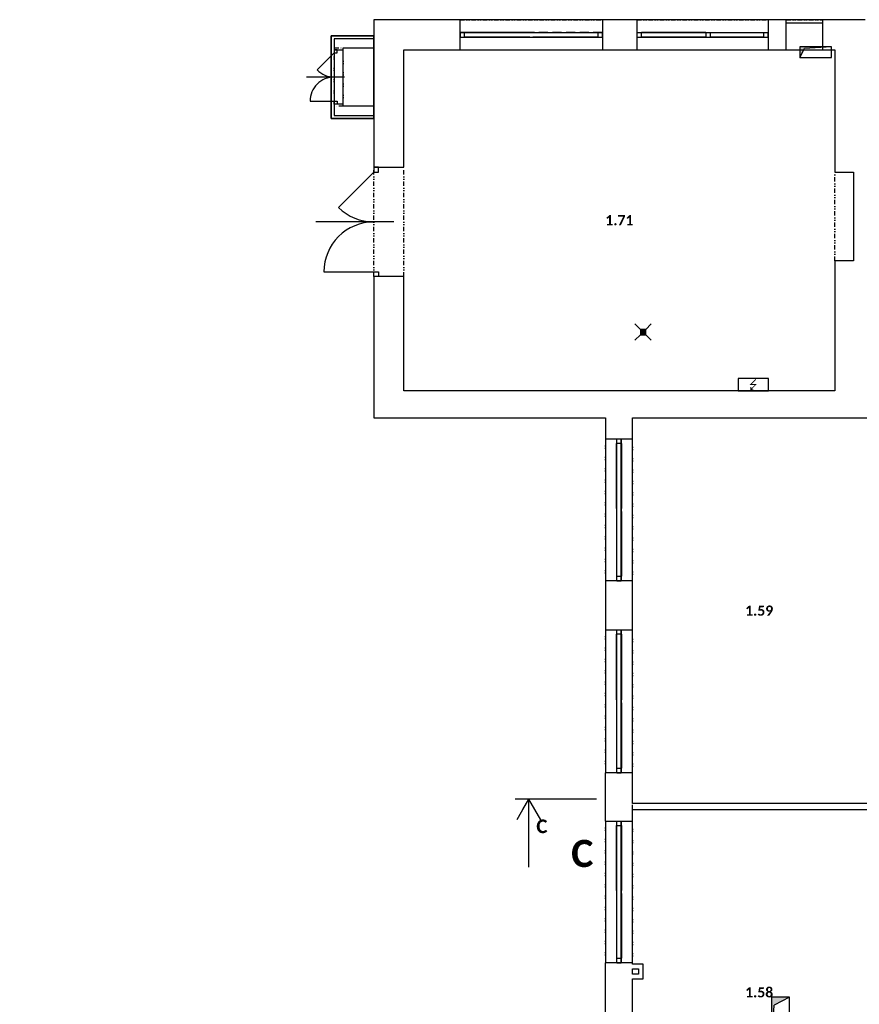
# Model space of a CAD drawing. Header units: millimetres. Extents: x -239306 to 235396, y -2942 to 28189.
# Tile 3 of 37: x -21618 to -7715, y 9521 to 25830. Entities that reach past the tile are written whole.
import ezdxf
from ezdxf import colors
from ezdxf.entities.mleader import LeaderData, LeaderLine
from ezdxf.enums import TextEntityAlignment as Align
from ezdxf.math import Vec2, Vec3

# ---------------------------------------------------------------- set-up
doc = ezdxf.new("R2010")
doc.units = ezdxf.units.MM
doc.header["$LTSCALE"] = 300
for name, pattern in [('DASHDOTX2', [2, 1, -0.5, 0, -0.5]), ('DASHED', [0.75, 0.5, -0.25]), ('DIVIDE2', [0.625, 0.25, -0.125, 0, -0.125, 0, -0.125])]:
    doc.linetypes.add(name, pattern=pattern)
for name, color, linetype in [('A-Chase-G', 32, 'Continuous'), ('A-Dimline-D', 221, 'Continuous'), ('A-Door-G', 150, 'Continuous'), ('A-Equipment-G', 90, 'Continuous'), ('A-Room-T @ 50', 131, 'Continuous'), ('A-SanitaryFixture-G', 140, 'Continuous'), ('A-SectMark-T', 243, 'Continuous'), ('A-SectMark-T @ 100', 243, 'Continuous'), ('A-SectMark-T @ 50', 243, 'Continuous'), ('A-Wall-Abov', 32, 'DIVIDE2'), ('A-Wall-Blow', 30, 'Continuous'), ('A-Wall-G', 50, 'Continuous'), ('A-Window-G', 92, 'Continuous'), ('A-WindowAssy-G', 102, 'Continuous'), ('S-FloorSlab-G', 141, 'Continuous')]:
    doc.layers.add(name, color=color, linetype=linetype)
doc.styles.add('RoomTag', font='calibrib.ttf')
doc.styles.get("Standard").update_dxf_attribs({"font": 'simplex.shx', "width": 0.65})
doc.styles.add('TableHeader', font='calibrib.ttf')

# ---------------------------------------------------------------- blocks, each defined once
blk = doc.blocks.new('AreaLabel1')
at = {"color": 0, "style": 'RoomTag'}
blk.add_attdef('AreaOBJ:Label', text='', height=1.5, dxfattribs=at).set_placement((0, 0), align=Align.MIDDLE_CENTER)
blk = doc.blocks.new('_Open30')
at = {"color": 0, "lineweight": -2}
for p, q in [((-1, 0.27), (0, 0)), ((0, 0), (-1, -0.27)), ((0, 0), (-1, 0))]:
    blk.add_line(p, q, dxfattribs=at)
blk = doc.blocks.new('*U20')
at = {"linetype": 'Continuous'}
for points in [[(0, 0), (0, 2.5)], [(0, 0), (-0.438, 0.758)], [(0, 0), (0.437, 0.758)]]:
    blk.add_lwpolyline(points, dxfattribs=at)
at = {"linetype": 'DASHDOTX2'}
blk.add_lwpolyline([(-2.5, 0), (0.5, 0)], dxfattribs=at)
at = {"linetype": 'Continuous', "style": 'TableHeader'}
blk.add_attdef('OZNACENIREZU', text='', height=1, rotation=180, dxfattribs=at).set_placement((-0.999, 1.995), align=Align.MIDDLE_CENTER)
blk = doc.blocks.new('*U89')
at = {"layer": 'A-SectMark-T @ 100'}
ref = blk.add_blockref('*U20', (-13191, 12918), dxfattribs=dict(at, xscale=450, yscale=450, zscale=450, rotation=180))
ref.add_attrib('OZNACENIREZU', 'C', dxfattribs={"layer": '0', "linetype": 'Continuous', "height": 450, "style": 'TableHeader'}).set_placement((-12302, 12020), align=Align.MIDDLE_CENTER)
at = {"layer": 'A-SectMark-T @ 50'}
ref = blk.add_blockref('*U20', (-13191, 12918), dxfattribs=dict(at, xscale=225, yscale=225, zscale=225, rotation=180))
ref.add_attrib('OZNACENIREZU', 'C', dxfattribs={"layer": '0', "linetype": 'Continuous', "height": 225, "style": 'TableHeader'}).set_placement((-12971, 12469), align=Align.MIDDLE_CENTER)
blk = doc.blocks.new('dvojsklo')
at = {"color": 0, "linetype": 'ByBlock'}
for p, q in [((500, 25), (-500, 25)), ((-500, -25), (500, -25))]:
    blk.add_line(p, q, dxfattribs=at)
blk = doc.blocks.new('sklo')
for p, q in [((0, 25), (1145, 25)), ((0, -25), (1145, -25))]:
    blk.add_line(p, q)
blk = doc.blocks.new('osa2K')
at = {"color": 0, "linetype": 'ByBlock'}
blk.add_lwpolyline([(0, -250), (0, 850)], dxfattribs=at)
for points in [[(-700, 0), (-700, 0)], [(700, 0), (700, 0)]]:
    blk.add_lwpolyline(points)
blk = doc.blocks.new('2KSwing')
at = {"color": 0, "linetype": 'ByBlock'}
blk.add_lwpolyline([(725, 0), (212, 513, 0.198912), (0, 0, 0.414214), (-725, 725), (-725, 0)], format="xyb", dxfattribs=at)
blk = doc.blocks.new('gula1')
for points in [[(-135, 135), (-45, 45)], [(-36, 23), (36, 23)], [(-36, 0), (36, 0)], [(45, 45), (135, 135)], [(-135, -135), (-45, -45)], [(-36, -23), (36, -23)], [(45, -45), (135, -135)]]:
    blk.add_lwpolyline(points)
blk.add_lwpolyline([(-45, -45), (45, -45), (45, 45), (-45, 45)], close=True)
blk = doc.blocks.new('chasetop1')
blk.add_hatch(color=256).paths.add_polyline_path([(0, 1), (0, 0), (0.15, 0.85), (1, 1)])
for p in [(1, 1), (0, 0)]:
    blk.add_line(p, (0.15, 0.85))
at = {"color": 0, "linetype": 'ByBlock'}
blk.add_lwpolyline([(0, 0), (1, 0), (1, 1), (0, 1)], close=True, dxfattribs=at)
blk = doc.blocks.new('*U49')
blk.add_lwpolyline([(0, 0), (500, 0), (500, 200), (0, 200)], close=True)
at = {"const_width": 15}
for points in [[(292, 187), (208, 102), (292, 102), (208, 17)], [(250, 17), (208, 17), (208, 59)]]:
    blk.add_lwpolyline(points, dxfattribs=at)

msp = doc.modelspace()

# ---------------------------------------------------------------- linework, layer by layer
at = {"layer": 'A-Door-G', "linetype": 'Continuous', "lineweight": -3}
for points in [[(-16360, 25280), (-16360, 25330), (-16410, 25330), (-16410, 25280)], [(-16360, 24480), (-16360, 24430), (-16410, 24430), (-16410, 24480)], [(-15675, 23305), (-15675, 23385), (-15755, 23385), (-15755, 23305)], [(-15675, 21655), (-15675, 21575), (-15755, 21575), (-15755, 21655)]]:
    msp.add_lwpolyline(points, close=True, dxfattribs=at)
at = {"layer": 'A-Wall-Abov', "linetype": 'DIVIDE2', "lineweight": -3}
for p, q in [((-14325, 25830), (-11970, 25830)), ((-11395, 25830), (-9225, 25830)), ((-8925, 25830), (-8325, 25830)), ((-16410, 25515), (-16410, 25365)), ((-15755, 25365), (-15755, 25515)), ((-16410, 25365), (-16260, 25365)), ((-16410, 25330), (-16410, 24430)), ((-16260, 24430), (-16260, 25330)), ((-14325, 25330), (-11970, 25330)), ((-11395, 25330), (-9225, 25330)), ((-8925, 25330), (-8325, 25330)), ((-16410, 24395), (-16410, 24245)), ((-16260, 24395), (-16410, 24395)), ((-15755, 24245), (-15755, 24395)), ((-15755, 21575), (-15755, 23385)), ((-15255, 21575), (-15255, 23385)), ((-8120, 21835), (-8120, 23305)), ((-11920, 18885), (-11920, 16535)), ((-11470, 16535), (-11470, 18885)), ((-11920, 15725), (-11920, 13355)), ((-11470, 13355), (-11470, 15725)), ((-11470, 12750), (-11470, 12850)), ((-11920, 12555), (-11920, 10210)), ((-11470, 10210), (-11470, 12555))]:
    msp.add_line(p, q, dxfattribs=at)
at = {"layer": 'A-Wall-Blow', "linetype": 'Continuous', "lineweight": -3}
for p, q in [((-11970, 25830), (-14325, 25830)), ((-9225, 25830), (-11395, 25830)), ((-8325, 25830), (-8925, 25830)), ((-16410, 25330), (-16410, 24430)), ((-16260, 24430), (-16260, 25330)), ((-14325, 25330), (-11970, 25330)), ((-11395, 25330), (-9225, 25330)), ((-8925, 25330), (-8325, 25330)), ((-11920, 18885), (-11920, 16535)), ((-11470, 16535), (-11470, 18885)), ((-11920, 15725), (-11920, 13355)), ((-11470, 13355), (-11470, 15725)), ((-11920, 12555), (-11920, 10210)), ((-11470, 10210), (-11470, 12555))]:
    msp.add_line(p, q, dxfattribs=at)
at = {"layer": 'A-Wall-G', "linetype": 'Continuous', "lineweight": -3}
for p, q in [((-14325, 25830), (-15755, 25830)), ((-15755, 25830), (-15755, 25515)), ((-14325, 25330), (-14325, 25830)), ((-11970, 25830), (-11970, 25330)), ((-11395, 25830), (-11970, 25830)), ((-11395, 25330), (-11395, 25830)), ((-9225, 25830), (-9225, 25330)), ((-8925, 25830), (-9225, 25830)), ((-8925, 25330), (-8925, 25830)), ((-8325, 25830), (-8325, 25330)), ((-7620, 25830), (-8325, 25830)), ((-16410, 25515), (-16410, 25330)), ((-15755, 25515), (-16410, 25515)), ((-16410, 25330), (-16260, 25330)), ((-16260, 25330), (-16260, 25365)), ((-16260, 25365), (-15755, 25365)), ((-15755, 25365), (-15755, 24395)), ((-15255, 25330), (-14325, 25330)), ((-15255, 23385), (-15255, 25330)), ((-11970, 25330), (-11395, 25330)), ((-9225, 25330), (-8925, 25330)), ((-8325, 25330), (-8120, 25330)), ((-8120, 25330), (-8120, 23305)), ((-16260, 24430), (-16410, 24430)), ((-16410, 24430), (-16410, 24245)), ((-16260, 24395), (-16260, 24430)), ((-15755, 24395), (-16260, 24395)), ((-16410, 24245), (-15755, 24245)), ((-15755, 24245), (-15755, 23385)), ((-15755, 23385), (-15255, 23385)), ((-8120, 23305), (-7810, 23305)), ((-7810, 23305), (-7810, 21835)), ((-7810, 21835), (-8120, 21835)), ((-8120, 21835), (-8120, 19685)), ((-15255, 21575), (-15755, 21575)), ((-15755, 21575), (-15755, 19235)), ((-15255, 19685), (-15255, 21575)), ((-11920, 19685), (-15255, 19685)), ((-15755, 19235), (-11920, 19235)), ((-11920, 19235), (-11920, 18885)), ((-11470, 18885), (-11470, 19235)), ((-11920, 18885), (-11470, 18885)), ((-11470, 16535), (-11920, 16535)), ((-11920, 16535), (-11920, 15725)), ((-11470, 15725), (-11470, 16535)), ((-11920, 15725), (-11470, 15725)), ((-11920, 12555), (-11920, 13355)), ((-11470, 13355), (-11920, 13355)), ((-11470, 12850), (-11470, 13355)), ((-7275, 12850), (-11470, 12850)), ((-11470, 12555), (-11470, 12750)), ((-11470, 12750), (-7275, 12750)), ((-11920, 12555), (-11470, 12555)), ((-11920, 9390), (-11920, 10210)), ((-11470, 10210), (-11920, 10210)), ((-11470, 10185), (-11470, 10210)), ((-11295, 10185), (-11470, 10185)), ((-11295, 9945), (-11295, 10185)), ((-11470, 10020), (-11470, 10110)), ((-11470, 10110), (-11370, 10110)), ((-11370, 10020), (-11470, 10020)), ((-11370, 10110), (-11370, 10020)), ((-11470, 9390), (-11470, 9945)), ((-11470, 9945), (-11295, 9945))]:
    msp.add_line(p, q, dxfattribs=at)
for points in [[(-8120, 19685), (-11920, 19685)], [(-11470, 19235), (-7535, 19235)]]:
    msp.add_lwpolyline(points, dxfattribs=at)
at = {"layer": 'A-WindowAssy-G', "linetype": 'Continuous', "lineweight": -3}
for p, q in [((-14325, 25618), (-11970, 25618)), ((-14325, 25542), (-14325, 25618)), ((-14250, 25542), (-14250, 25618)), ((-12045, 25618), (-12045, 25542)), ((-11970, 25542), (-11970, 25618)), ((-11395, 25618), (-9225, 25618)), ((-11395, 25542), (-11395, 25618)), ((-11320, 25542), (-11320, 25618)), ((-10255, 25618), (-10255, 25542)), ((-10180, 25542), (-10180, 25618)), ((-9300, 25618), (-9300, 25542)), ((-9225, 25542), (-9225, 25618)), ((-14325, 25542), (-11970, 25542)), ((-11395, 25542), (-9225, 25542)), ((-11732, 16535), (-11732, 18885)), ((-11732, 18885), (-11658, 18885)), ((-11658, 18810), (-11732, 18810)), ((-11658, 16535), (-11658, 18885)), ((-11732, 16610), (-11658, 16610)), ((-11732, 16535), (-11658, 16535)), ((-11732, 13355), (-11732, 15725)), ((-11732, 15725), (-11658, 15725)), ((-11658, 13355), (-11658, 15725)), ((-11658, 15650), (-11732, 15650)), ((-11732, 13430), (-11658, 13430)), ((-11732, 13355), (-11658, 13355)), ((-11732, 10210), (-11732, 12555)), ((-11732, 12555), (-11658, 12555)), ((-11658, 12480), (-11732, 12480)), ((-11658, 10210), (-11658, 12555)), ((-11732, 10285), (-11658, 10285)), ((-11732, 10210), (-11658, 10210))]:
    msp.add_line(p, q, dxfattribs=at)
at = {"layer": 'A-WindowAssy-G', "linetype": 'DASHED', "lineweight": -3}
for p, q in [((-11970, 25618), (-14325, 25618)), ((-14325, 25618), (-14325, 25542)), ((-11970, 25542), (-11970, 25618)), ((-14325, 25542), (-11970, 25542)), ((-11732, 16535), (-11732, 18885)), ((-11732, 18885), (-11658, 18885)), ((-11658, 18885), (-11658, 16535)), ((-11658, 16535), (-11732, 16535)), ((-11732, 13355), (-11732, 15725)), ((-11732, 15725), (-11658, 15725)), ((-11658, 15725), (-11658, 13355)), ((-11658, 13355), (-11732, 13355)), ((-11732, 10210), (-11732, 12555)), ((-11732, 12555), (-11658, 12555)), ((-11658, 12555), (-11658, 10210)), ((-11658, 10210), (-11732, 10210))]:
    msp.add_line(p, q, dxfattribs=at)
at = {"layer": 'S-FloorSlab-G', "linetype": 'Continuous', "lineweight": -3}
for p, q in [((-16410, 25515), (-16410, 24245)), ((-15755, 25515), (-16410, 25515)), ((-15755, 24245), (-15755, 25515)), ((-16410, 24245), (-15755, 24245))]:
    msp.add_line(p, q, dxfattribs=at)
for points in [[(-15755, 25565), (-16460, 25565), (-16460, 24195), (-15755, 24195)], [(-16460, 25565), (-15755, 25565), (-15755, 25565), (-16460, 25565)], [(-16460, 24195), (-16460, 25565), (-16460, 25565), (-16460, 24195)], [(-15755, 25565), (-15755, 24195), (-15755, 24195), (-15755, 25565)], [(-15755, 24195), (-16460, 24195), (-16460, 24195), (-15755, 24195)]]:
    msp.add_3dface(points, dxfattribs=at)

# ---------------------------------------------------------------- block references
at = {"layer": 'A-Chase-G', "linetype": 'Continuous', "lineweight": -3, "zscale": 270}
for p, xscale, yscale in [((-8700, 25205), 524.9999999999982, 175), ((-9170, 8740), 300, 900)]:
    msp.add_blockref('chasetop1', p, dxfattribs=dict(at, xscale=xscale, yscale=yscale))
at = {"layer": 'A-Door-G', "linetype": 'Continuous', "lineweight": -3, "rotation": 90}
for name, p, xscale, yscale in [('osa2K', (-16385, 24880, -1055), 0.5714285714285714, 0.5714285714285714), ('2KSwing', (-16410, 24880, -1055), 0.5517241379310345, 0.5517241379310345), ('osa2K', (-15715, 22480, -1055), 1.178571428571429, 1.178571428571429), ('2KSwing', (-15755, 22480, -1055), 1.137931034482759, 1.137931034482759)]:
    msp.add_blockref(name, p, dxfattribs=dict(at, xscale=xscale, yscale=yscale))
at = {"layer": 'A-Equipment-G'}
msp.add_blockref('*U49', (-9721, 19685), dxfattribs=at)
at = {"layer": 'A-Room-T @ 50', "linetype": 'Continuous', "lineweight": -3, "xscale": 112.5, "yscale": 112.5, "zscale": 112.5}
for p, values in [((-11688, 22508), {'AreaOBJ:Label': '1.71'}), ((-9373, 16042), {'AreaOBJ:Label': '1.59'}), ((-9373, 9720), {'AreaOBJ:Label': '1.58'})]:
    msp.add_blockref('AreaLabel1', p, dxfattribs=at).add_auto_attribs(values)
at = {"layer": 'A-SanitaryFixture-G', "linetype": 'Continuous', "lineweight": -3, "rotation": 90}
msp.add_blockref('gula1', (-11295, 20655, -2960), dxfattribs=at)
at = {"layer": 'A-SectMark-T'}
msp.add_blockref('*U89', (0, 0), dxfattribs=at)
at = {"layer": 'A-Window-G', "linetype": 'Continuous', "lineweight": -3, "xscale": 0.6, "rotation": 180}
msp.add_blockref('dvojsklo', (-8625, 25805, -1055), dxfattribs=at)
at = {"layer": 'A-Window-G', "linetype": 'Continuous', "lineweight": -3, "yscale": 1.6}
for name, p, xscale, rotation in [('dvojsklo', (-13711, 25580, 1085), 1.0775, 180), ('sklo', (-13172, 25580, 1160), 0.9410480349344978, 180), ('dvojsklo', (-10788, 25580, 1085), 1.065000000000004, 180), ('sklo', (-10255, 25580, 1160), 0.9301310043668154, 180), ('dvojsklo', (-11695, 17148, 1085), 1.075, 270), ('sklo', (-11695, 17685, 1160), 0.9388646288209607, 270), ('dvojsklo', (-11695, 13972, 1085), 1.085, 270), ('sklo', (-11695, 14515, 1160), 0.9475982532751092, 270), ('dvojsklo', (-11695, 10821, 1085), 1.0725, 270), ('sklo', (-11695, 11358, 1160), 0.9366812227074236, 270)]:
    msp.add_blockref(name, p, dxfattribs=dict(at, xscale=xscale, rotation=rotation))
at = {"layer": 'A-Window-G', "linetype": 'Continuous', "lineweight": -3, "extrusion": (0, 0, -1), "zscale": -1}
for name, p, xscale, yscale, rotation in [('dvojsklo', (12584, 25580, -1085), 1.0775, 1.6, 180), ('sklo', (13122, 25580, -1160), 0.9410480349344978, 1.6, 180), ('dvojsklo', (9740, 25580, -1085), 0.88, 1.5, 180), ('sklo', (10180, 25580, -1160), 0.7685589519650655, 1.5, 179.9999991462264), ('dvojsklo', (11695, 18272, -1085), 1.075, 1.6, 90.00000000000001), ('sklo', (11695, 17735, -1160), 0.9388646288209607, 1.6, 90.00000000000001), ('dvojsklo', (11695, 15108, -1085), 1.085, 1.6, 90.00000000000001), ('sklo', (11695, 14565, -1160), 0.9475982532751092, 1.6, 90.00000000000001), ('dvojsklo', (11695, 11944, -1085), 1.0725, 1.6, 90.00000000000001), ('sklo', (11695, 11408, -1160), 0.9366812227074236, 1.6, 90.00000000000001)]:
    msp.add_blockref(name, p, dxfattribs=dict(at, xscale=xscale, yscale=yscale, rotation=rotation))

# ---------------------------------------------------------------- leaders
at = {"layer": 'A-Dimline-D'}
ml = msp.add_multileader_mtext('Standard', dxfattribs=at)
ml.set_content('rozdělovač vytápění', color=256)
ml.set_leader_properties()
ml.set_arrow_properties(name='OPEN30')
ml.build(insert=Vec2(0, 0))
ml.multileader.update_dxf_attribs({"dogleg_length": 0.36, "arrow_head_size": 56.2, "scale": 50})
ctx = ml.context
ctx.base_point, ctx.scale, ctx.char_height, ctx.arrow_head_size, ctx.landing_gap_size, ctx.plane_origin = Vec3(15487, 15405), 50, 112.5, 56.2, 75, Vec3(14874, 15725)
ctx.text_align_type = 2
notes = []
notes.append((ctx, [(1, (1, 1, 0), (16212, 15405), (-1, 0), 18, [(0, [(16735, 15381)], 0, [])])]))
ctx.mtext.insert, ctx.mtext.width, ctx.mtext.alignment, ctx.mtext.flow_direction = Vec3(16119, 15480), 617.78, 3, 5
ml = msp.add_multileader_mtext('Standard', dxfattribs=at)
ml.set_content('v místě uložení nové zdi na stávající panel bude u panelu proražena horní skořepina nad dutinou a celá dutina bude zabetonována', color=256)
ml.set_leader_properties()
ml.set_arrow_properties(name='OPEN30')
ml.build(insert=Vec2(0, 0))
ml.multileader.update_dxf_attribs({"dogleg_length": 0.36, "arrow_head_size": 56.2, "scale": 50})
ctx = ml.context
ctx.base_point, ctx.scale, ctx.char_height, ctx.arrow_head_size, ctx.landing_gap_size, ctx.plane_origin = Vec3(23070, 13525), 50, 112.5, 56.2, 75, Vec3(25832, 14649)
ctx.text_align_type = 2
notes.append((ctx, [(0, (1, 1, 0), (23052, 13525), (1, 0), 70.2, [(0, [(27033, 15240)], 0, []), (1, [(20360, 15260)], 0, [])])]))
ctx.mtext.insert, ctx.mtext.width, ctx.mtext.alignment, ctx.mtext.flow_direction = Vec3(26185, 13581), 3066.09, 3, 5
ml = msp.add_multileader_mtext('Standard', dxfattribs=at)
ml.set_content('obě křídla dveří musejí být otevíravá; křídlo nesmí být zajištěno', color=(178, 88, 156))
ml.set_leader_properties()
ml.set_arrow_properties(name='OPEN30')
ml.build(insert=Vec2(0, 0))
ml.multileader.update_dxf_attribs({"dogleg_length": 0.36, "arrow_head_size": 112, "scale": 100})
ctx = ml.context
ctx.base_point, ctx.scale, ctx.char_height, ctx.arrow_head_size, ctx.landing_gap_size, ctx.plane_origin = Vec3(42604, 11059), 100, 225, 112, 150, Vec3(49839, 11713)
ctx.text_align_type = 2
notes.append((ctx, [(0, (1, 1, 0), (45343, 11059), (-1, 0), 36, [(0, [(45022, 9069)], 0, [])])]))
ctx.mtext.insert, ctx.mtext.width, ctx.mtext.alignment, ctx.mtext.flow_direction = Vec3(45157, 11209), 2426.06, 3, 5
ml = msp.add_multileader_mtext('Standard', dxfattribs=at)
ml.set_content('obě křídla dveří musejí být otevíravá; křídlo nesmí být zajištěno', color=(178, 88, 156))
ml.set_leader_properties()
ml.set_arrow_properties(name='OPEN30')
ml.build(insert=Vec2(0, 0))
ml.multileader.update_dxf_attribs({"dogleg_length": 0.36, "arrow_head_size": 112, "scale": 100})
ctx = ml.context
ctx.base_point, ctx.scale, ctx.char_height, ctx.arrow_head_size, ctx.landing_gap_size, ctx.plane_origin = Vec3(748, 9485), 100, 225, 112, 150, Vec3(7189, 10231)
ctx.text_align_type = 2
notes.append((ctx, [(0, (1, 1, 0), (3486, 9485), (-1, 0), 36, [(0, [(2693, 10410)], 0, [])])]))
ctx.mtext.insert, ctx.mtext.width, ctx.mtext.alignment, ctx.mtext.flow_direction = Vec3(3300, 9635), 2426.06, 3, 5
for ctx, leaders in notes:
    for number, flags, end, landing, length, lines in leaders:
        leader = LeaderData()
        leader.index, (leader.has_last_leader_line, leader.has_dogleg_vector, leader.attachment_direction) = number, flags
        leader.last_leader_point, leader.dogleg_vector, leader.dogleg_length = Vec3(end), Vec3(landing), length
        for number, points, colour, breaks in lines:
            line = LeaderLine()
            line.index, line.vertices, line.color, line.breaks = number, Vec3.list(points), colors.encode_raw_color(colour), breaks
            leader.lines.append(line)
        ctx.leaders.append(leader)

doc.saveas('drawing.dxf')
